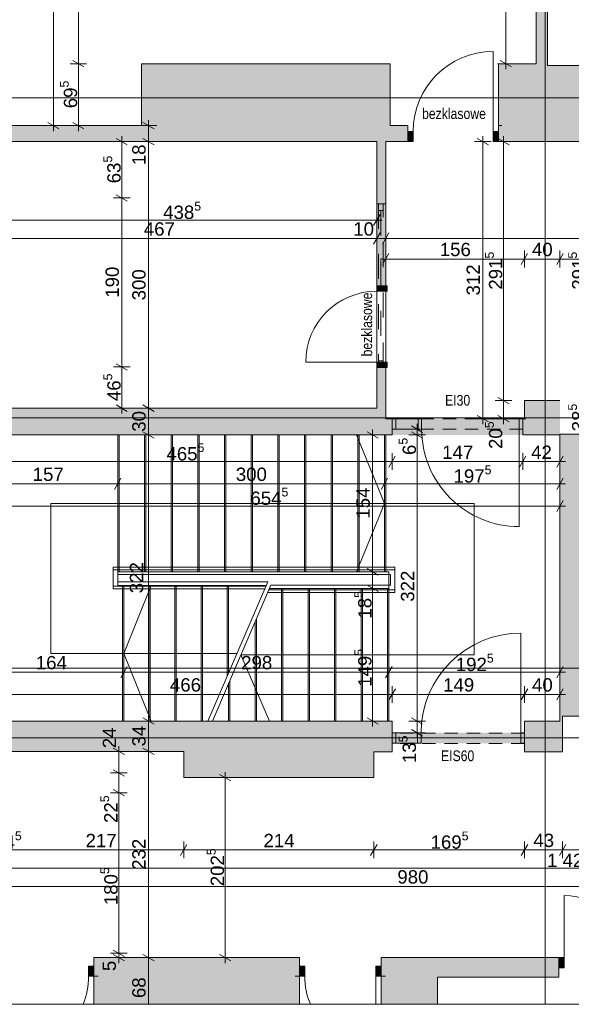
# Paper-space layout 'A-11 INWENTARYZACJA - PIĘTRO 8' of a CAD drawing. Header units: millimetres. Extents: x 0 to 420, y 0 to 297.
# Tile 2 of 12: x 63 to 125, y 110 to 220. Entities that reach past the tile are written whole.
import ezdxf
from ezdxf.xclip import XClip

# ---------------------------------------------------------------- set-up
doc = ezdxf.new("R2010")
doc.units = ezdxf.units.MM
doc.header["$MEASUREMENT"] = 0
doc.header["$XCLIPFRAME"] = 0
for name, pattern in [('ACAD_ISO03W100', [300, 120, -180]), ('DASHDOTX2', [1000, 500, -250, 0, -250]), ('GESTRICHELT2', [93.75, 62.5, -31.25]), ('Przer. długie kreski', [2.5, 1.5, -1]), ('PRZERYWANA', [5.64444, 2.82222, -2.82222]), ('PRZERYWANA_DU_A', [550, 350, -200])]:
    doc.linetypes.add(name, pattern=pattern)
for name, color, linetype, lineweight in [('0_Nr_pióra__2', 8, 'Continuous', 13), ('A_linie przekroju_Nr_pióra__1', 7, 'Continuous', 20), ('A_wymiary_Nr_pióra__1', 7, 'Continuous', 20), ('A_wymiary_Nr_pióra__2', 8, 'Continuous', 13), ('A_ściany_Nr_pióra__1', 7, 'Continuous', 20), ('Drzwi Archicad_Nr_pióra__1', 7, 'Continuous', 20), ('Okna Archicada_Nr_pióra__1', 7, 'Continuous', 20)]:
    doc.layers.add(name, color=color, linetype=linetype, lineweight=lineweight)
for name, color, linetype, lineweight, true_color in [('A__balustrada_Nr_pióra__161', 7, 'Continuous', 5, 0x949494), ('A_osie_Nr_pióra__16', 7, 'Continuous', 5, 0x0f0f0f), ('A_pochwyt_Nr_pióra__161', 7, 'Continuous', 5, 0x949494), ('A_ppoż_Nr_pióra__8', 7, 'Continuous', 13, 0x4c4c4c), ('A_schody_Nr_pióra__10', 7, 'Continuous', 13, 0x4b4b4b), ('A_schody_Nr_pióra__4', 7, 'Continuous', 18, 0x4b4b4b), ('A_ściany_Nr_pióra__10', 7, 'Continuous', 13, 0x4b4b4b)]:
    doc.layers.add(name, color=color, linetype=linetype, lineweight=lineweight, true_color=true_color)
for name, color, linetype in [('A_podrys', 7, 'Continuous'), ('A_ppoż', 7, 'Continuous'), ('A_ściany', 7, 'Continuous'), ('Drzwi Archicad', 7, 'Continuous')]:
    doc.layers.add(name, color=color, linetype=linetype)
doc.styles.add('STYL_AUTOMATYCZNY_1', font='arial.ttf')
doc.styles.add('STYL_AUTOMATYCZNY_2', font='ARIALN.TTF')
doc.styles.add('STYL_AUTOMATYCZNY_4', font='arial.ttf')

# ---------------------------------------------------------------- blocks, each defined once
blk = doc.blocks.new('Rysunek_1_1', base_point=(-1586.91, -269.45))
at = {"layer": 'A_ppoż', "linetype": 'Continuous', "lineweight": 0, "true_color": 0x121212}
for points in [[(105.17, 173.7), (119.86, 173.7), (119.86, 175.52), (105.17, 175.52)], [(120.06, 138.98), (120.06, 140.18), (105.19, 140.18), (105.19, 138.98)]]:
    blk.add_hatch(color=250, dxfattribs=at).paths.add_polyline_path(points)
at = {"layer": 'A_ściany', "linetype": 'Continuous', "lineweight": 0, "true_color": 0x000000}
for points in [[(122.65, 215.48), (122.65, 256.2), (121.39, 256.2), (121.39, 215.48)], [(104.95, 215.48), (76.99, 215.48), (76.99, 206.71), (104.95, 206.71)], [(122.65, 215.48), (117.13, 215.48), (117.13, 206.71), (122.65, 206.71)], [(137.82, 215.27), (122.65, 215.27), (122.65, 206.71), (137.82, 206.71)], [(76.99, 208.51), (59.58, 208.51), (59.58, 206.71), (76.99, 206.71)], [(104.95, 208.51), (104.95, 206.71), (106.93, 206.71), (106.93, 208.51)], [(103.45, 206.71), (103.45, 190.48), (104.45, 190.48), (104.45, 206.71)], [(103.45, 176.71), (104.45, 175.52), (104.45, 181.28), (103.45, 181.28)], [(124.05, 177.57), (120.05, 177.57), (120.05, 173.7), (124.05, 173.7)], [(59.58, 173.7), (104.45, 173.7), (104.45, 176.71), (59.58, 176.71)], [(104.45, 175.52), (104.45, 173.7), (105.17, 173.7), (105.17, 175.52)], [(120.05, 175.52), (119.86, 175.52), (119.86, 173.7), (120.05, 173.7)], [(124.05, 173.78), (126.55, 171.28), (132.22, 171.28), (132.22, 173.78)], [(124.05, 173.78), (124.05, 142.05), (126.55, 144.55), (126.55, 171.28)], [(126.55, 144.55), (124.05, 142.05), (131.91, 142.05), (131.91, 144.55)], [(124.35, 138.03), (124.35, 142.05), (124.05, 142.05), (124.05, 138.03)], [(60.05, 138.08), (81.73, 138.08), (81.73, 141.5), (60.05, 141.5)], [(81.73, 135.13), (103.12, 135.13), (103.12, 141.5), (81.73, 141.5)], [(103.12, 138.03), (105.18, 138.03), (105.18, 141.5), (103.12, 141.5)], [(120.06, 138.03), (124.05, 138.03), (124.05, 141.5), (120.06, 141.5)], [(71.62, 109.62), (94.74, 109.62), (94.74, 114.87), (71.62, 114.87)], [(103.94, 114.87), (110.27, 112.67), (123.92, 112.67), (123.92, 114.87)], [(110.27, 112.67), (103.94, 114.87), (103.94, 109.62), (110.27, 109.62)]]:
    blk.add_hatch(color=18, dxfattribs=at).paths.add_polyline_path(points)
at = {"layer": 'Drzwi Archicad', "linetype": 'Continuous', "lineweight": 0, "true_color": 0xfdfdfd}
for points in [[(106.93, 206.71), (107.53, 206.71), (107.53, 207.86), (106.93, 207.86)], [(117.13, 207.86), (116.53, 207.86), (116.53, 206.71), (117.13, 206.71)], [(104.6, 190.48), (103.45, 190.48), (103.45, 189.88), (104.6, 189.88)], [(103.45, 181.28), (104.6, 181.28), (104.6, 181.88), (103.45, 181.88)], [(123.92, 114.87), (123.92, 113.72), (124.52, 113.72), (124.52, 114.87)], [(71.62, 113.92), (71.02, 113.92), (71.02, 112.77), (71.62, 112.77)], [(94.74, 113.92), (94.74, 112.77), (95.34, 112.77), (95.34, 113.92)], [(103.94, 112.77), (103.94, 113.92), (103.34, 113.92), (103.34, 112.77)]]:
    blk.add_hatch(color=7, dxfattribs=at).paths.add_polyline_path(points)
at = {"layer": '0_Nr_pióra__2', "color": 8, "linetype": 'PRZERYWANA_DU_A', "lineweight": 13, "flags": 128}
blk.add_lwpolyline([(40.22, 109.62), (155.22, 109.62)], dxfattribs=at)
at = {"layer": 'A__balustrada_Nr_pióra__161', "color": 252, "linetype": 'Continuous', "lineweight": 5, "true_color": 0x949494}
for p, q in [((73.8, 156.37), (73.8, 158.8)), ((73.8, 158.5), (105.48, 158.5)), ((105.48, 155.98), (105.48, 158.8)), ((74.3, 157.17), (74.3, 158)), ((74.3, 158), (104.98, 158)), ((104.98, 156.78), (104.98, 158)), ((73.8, 156.67), (90.99, 156.67)), ((74.3, 157.17), (91.2, 157.17)), ((91.32, 156.28), (105.48, 156.28)), ((91.53, 156.78), (104.98, 156.78))]:
    blk.add_line(p, q, dxfattribs=at)
at = {"layer": 'A_linie przekroju_Nr_pióra__1', "color": 7, "linetype": 'ACAD_ISO03W100', "lineweight": 20}
blk.add_line((51.32, 147.45), (282.28, 147.45), dxfattribs=at)
at = {"layer": 'A_osie_Nr_pióra__16', "color": 250, "linetype": 'DASHDOTX2', "lineweight": 5, "true_color": 0x0f0f0f}
for p, q in [((122.39, 241.44), (122.39, 109.62)), ((282.28, 211.62), (58.09, 211.62)), ((282.28, 175.62), (58.09, 175.62)), ((282.28, 139.62), (58.09, 139.62))]:
    blk.add_line(p, q, dxfattribs=at)
at = {"layer": 'A_pochwyt_Nr_pióra__161', "color": 252, "linetype": 'Continuous', "lineweight": 5, "true_color": 0x949494}
for p, q in [((73.8, 158.8), (105.48, 158.8)), ((73.8, 156.37), (90.86, 156.37)), ((91.19, 155.98), (105.48, 155.98))]:
    blk.add_line(p, q, dxfattribs=at)
at = {"layer": 'A_schody_Nr_pióra__10', "color": 251, "linetype": 'GESTRICHELT2', "lineweight": 13, "true_color": 0x4b4b4b}
for p, q in [((74.46, 173.7), (74.46, 158.29)), ((77.46, 173.7), (77.46, 158.29)), ((80.46, 173.7), (80.46, 158.29)), ((83.46, 173.7), (83.46, 158.29)), ((86.46, 173.7), (86.46, 158.29)), ((89.46, 173.7), (89.46, 158.29)), ((92.46, 173.7), (92.46, 158.29)), ((95.46, 173.7), (95.46, 158.29)), ((98.46, 173.7), (98.46, 158.29)), ((101.46, 173.7), (101.46, 158.29)), ((104.46, 173.7), (104.46, 158.29)), ((74.86, 156.74), (74.86, 141.5)), ((77.8, 156.74), (77.8, 141.5)), ((80.74, 156.74), (80.74, 141.5)), ((83.68, 156.74), (83.68, 141.5)), ((86.62, 156.74), (86.62, 146.52)), ((92.74, 156.43), (92.74, 141.5)), ((95.72, 156.43), (95.72, 141.5)), ((98.7, 156.43), (98.7, 141.5)), ((101.68, 156.43), (101.68, 141.5)), ((104.66, 156.43), (104.66, 141.5)), ((89.76, 152.65), (89.76, 141.5)), ((86.78, 145.73), (86.78, 141.5))]:
    blk.add_line(p, q, dxfattribs=at)
at = {"layer": 'A_schody_Nr_pióra__4', "color": 251, "linetype": 'Continuous', "lineweight": 18, "true_color": 0x4b4b4b}
for p, q in [((74.31, 173.7), (74.31, 156.74)), ((77.31, 173.7), (77.31, 158.29)), ((80.31, 173.7), (80.31, 158.29)), ((83.31, 173.7), (83.31, 158.29)), ((86.31, 173.7), (86.31, 158.29)), ((89.31, 173.7), (89.31, 158.29)), ((92.31, 173.7), (92.31, 158.29)), ((95.31, 173.7), (95.31, 158.29)), ((98.31, 173.7), (98.31, 158.29)), ((104.31, 165.99), (101.18, 173.7)), ((101.31, 173.7), (101.31, 158.29)), ((104.31, 173.7), (104.31, 158.29)), ((66.79, 149.12), (66.79, 165.99)), ((114.41, 165.99), (66.79, 165.99)), ((104.31, 165.99), (101.18, 158.29)), ((114.41, 148.97), (114.41, 165.99)), ((104.81, 158.29), (74.31, 158.29)), ((104.81, 158.29), (104.81, 141.5)), ((74.31, 156.74), (91.02, 156.74)), ((75.01, 156.74), (75.01, 141.5)), ((78.05, 156.74), (75.01, 149.12)), ((77.95, 156.74), (77.95, 141.5)), ((80.89, 156.74), (80.89, 141.5)), ((83.83, 156.74), (83.83, 141.5)), ((91.2, 157.17), (84.45, 141.5)), ((91.53, 156.78), (84.95, 141.5)), ((86.77, 156.74), (86.77, 146.87)), ((91.38, 156.43), (104.81, 156.43)), ((92.89, 156.43), (92.89, 141.5)), ((95.87, 156.43), (95.87, 141.5)), ((98.85, 156.43), (98.85, 141.5)), ((101.83, 156.43), (101.83, 141.5)), ((89.91, 153), (89.91, 141.5)), ((87.73, 149.12), (66.79, 149.12)), ((78.05, 141.5), (75.01, 149.12)), ((114.41, 148.97), (88.17, 148.97)), ((91.38, 141.5), (88.17, 148.97)), ((86.93, 146.08), (86.93, 141.5))]:
    blk.add_line(p, q, dxfattribs=at)
at = {"layer": 'A_wymiary_Nr_pióra__1', "color": 7, "linetype": 'Continuous', "lineweight": 20}
for p, q in [((69.25, 215.84), (70.5, 215.12)), ((117.34, 215.84), (118.59, 215.12)), ((66.44, 208.87), (67.69, 208.15)), ((69.25, 208.87), (70.5, 208.15)), ((78.39, 208.15), (77.14, 208.87)), ((75.38, 206.35), (74.13, 207.07)), ((77.14, 207.07), (78.39, 206.35)), ((116, 206.35), (114.75, 207.07)), ((118.32, 206.35), (117.07, 207.07)), ((74.13, 200.73), (75.38, 200.01)), ((103.08, 197.26), (103.81, 198.51)), ((103.81, 196.43), (103.08, 195.18)), ((104.81, 196.43), (104.08, 195.18)), ((104.81, 194.12), (104.08, 192.87)), ((120.41, 194.12), (119.68, 192.87)), ((124.41, 194.12), (123.68, 192.87)), ((74.13, 181.71), (75.38, 180.99)), ((117.07, 177.93), (118.32, 177.21)), ((74.13, 177.07), (75.38, 176.35)), ((77.14, 177.07), (78.39, 176.35)), ((114.75, 175.88), (116, 175.16)), ((117.07, 175.88), (118.32, 175.16)), ((77.14, 174.06), (78.39, 173.34)), ((103.6, 173.34), (102.35, 174.06)), ((107.35, 174.71), (108.6, 173.99)), ((108.6, 173.34), (107.35, 174.06)), ((105.53, 171.32), (104.81, 170.07)), ((120.22, 171.32), (119.5, 170.07)), ((123.68, 170.07), (124.41, 171.32)), ((74.67, 168.82), (73.94, 167.57)), ((104.67, 168.82), (103.94, 167.57)), ((123.68, 167.57), (124.41, 168.82)), ((123.68, 165.07), (124.41, 166.32)), ((102.35, 158.65), (103.6, 157.93)), ((102.35, 156.79), (103.6, 156.07)), ((75.37, 147.62), (74.64, 146.37)), ((105.17, 147.62), (104.44, 146.37)), ((123.68, 146.37), (124.41, 147.62)), ((105.54, 145.12), (104.82, 143.87)), ((120.42, 145.12), (119.7, 143.87)), ((123.68, 143.87), (124.41, 145.12)), ((77.14, 141.86), (78.39, 141.14)), ((102.35, 141.86), (103.6, 141.14)), ((107.35, 141.86), (108.6, 141.14)), ((107.35, 140.53), (108.6, 139.81)), ((75.05, 137.72), (73.8, 138.44)), ((77.14, 138.44), (78.39, 137.72)), ((73.8, 136.02), (75.05, 135.3)), ((87.02, 134.77), (85.77, 135.49)), ((73.8, 133.79), (75.05, 133.07)), ((82.09, 127.62), (81.36, 126.37)), ((103.48, 127.62), (102.75, 126.37)), ((120.42, 127.62), (119.7, 126.37)), ((124.71, 127.62), (123.98, 126.37)), ((73.8, 115.72), (75.05, 115)), ((73.8, 115.23), (75.05, 114.51)), ((77.14, 115.23), (78.39, 114.51)), ((85.77, 115.23), (87.02, 114.51))]:
    blk.add_line(p, q, dxfattribs=at)
at = {"layer": 'A_wymiary_Nr_pióra__2', "color": 8, "linetype": 'Continuous', "lineweight": 13}
for p, q in [((67.07, 208.51), (67.07, 265.38)), ((69.88, 215.48), (69.88, 265.38)), ((117.97, 215.48), (117.97, 265.38)), ((70.81, 215.48), (68.94, 215.48)), ((69.88, 208.51), (69.88, 215.48)), ((118.9, 215.48), (117.03, 215.48)), ((117.97, 214.87), (117.97, 215.48)), ((68, 208.51), (66.13, 208.51)), ((67.07, 207.9), (67.07, 208.51)), ((70.81, 208.51), (68.94, 208.51)), ((69.88, 207.9), (69.88, 208.51)), ((78.7, 208.51), (76.83, 208.51)), ((77.76, 208.51), (77.76, 209.12)), ((77.76, 206.71), (77.76, 208.51)), ((74.76, 206.71), (74.76, 207.32)), ((115.37, 206.71), (115.37, 207.32)), ((117.7, 206.71), (117.7, 207.32)), ((75.69, 206.71), (73.82, 206.71)), ((74.76, 200.37), (74.76, 206.71)), ((78.7, 206.71), (76.83, 206.71)), ((77.76, 176.71), (77.76, 206.71)), ((116.31, 206.71), (114.44, 206.71)), ((115.37, 175.52), (115.37, 206.71)), ((118.63, 206.71), (116.76, 206.71)), ((117.7, 177.57), (117.7, 206.71)), ((75.69, 200.37), (73.82, 200.37)), ((74.76, 181.35), (74.76, 200.37)), ((103.45, 196.94), (103.45, 198.82)), ((59.58, 197.88), (103.45, 197.88)), ((103.45, 197.88), (104.06, 197.88)), ((103.45, 194.87), (103.45, 196.75)), ((104.45, 194.87), (104.45, 196.75)), ((56.76, 195.81), (103.45, 195.81)), ((103.45, 195.81), (104.45, 195.81)), ((104.45, 195.81), (153.32, 195.81)), ((104.45, 192.56), (104.45, 194.44)), ((120.05, 192.56), (120.05, 194.44)), ((124.05, 192.56), (124.05, 194.44)), ((103.83, 193.5), (104.45, 193.5)), ((104.45, 193.5), (120.05, 193.5)), ((120.05, 193.5), (124.05, 193.5)), ((124.05, 193.5), (148.8, 193.5)), ((75.69, 181.35), (73.82, 181.35)), ((74.76, 176.71), (74.76, 181.35)), ((118.63, 177.57), (116.76, 177.57)), ((117.7, 175.52), (117.7, 177.57)), ((75.69, 176.71), (73.82, 176.71)), ((74.76, 176.1), (74.76, 176.71)), ((78.7, 176.71), (76.83, 176.71)), ((77.76, 173.7), (77.76, 176.71)), ((116.31, 175.52), (114.44, 175.52)), ((115.37, 174.91), (115.37, 175.52)), ((118.63, 175.52), (116.76, 175.52)), ((117.7, 174.91), (117.7, 175.52)), ((102.98, 173.7), (102.98, 174.31)), ((108.92, 174.35), (107.04, 174.35)), ((107.98, 174.35), (107.98, 174.96)), ((107.98, 173.7), (107.98, 174.35)), ((78.7, 173.7), (76.83, 173.7)), ((77.76, 141.5), (77.76, 173.7)), ((103.92, 173.7), (102.04, 173.7)), ((102.98, 158.29), (102.98, 173.7)), ((108.92, 173.7), (107.04, 173.7)), ((107.98, 141.5), (107.98, 173.7)), ((58.61, 170.7), (105.17, 170.7)), ((105.17, 169.76), (105.17, 171.64)), ((105.17, 170.7), (119.86, 170.7)), ((119.86, 169.76), (119.86, 171.64)), ((119.86, 170.7), (124.05, 170.7)), ((124.05, 169.76), (124.05, 171.64)), ((124.05, 170.7), (124.66, 170.7)), ((74.31, 167.26), (74.31, 169.14)), ((104.31, 167.26), (104.31, 169.14)), ((124.05, 167.26), (124.05, 169.14)), ((58.61, 168.2), (74.31, 168.2)), ((74.31, 168.2), (104.31, 168.2)), ((104.31, 168.2), (124.05, 168.2)), ((124.05, 168.2), (124.66, 168.2)), ((124.05, 164.76), (124.05, 166.64)), ((58.61, 165.7), (124.05, 165.7)), ((124.05, 165.7), (124.66, 165.7)), ((103.92, 158.29), (102.04, 158.29)), ((102.98, 156.43), (102.98, 158.29)), ((103.92, 156.43), (102.04, 156.43)), ((102.98, 141.5), (102.98, 156.43)), ((75.01, 146.06), (75.01, 147.94)), ((104.81, 146.06), (104.81, 147.94)), ((124.05, 146.06), (124.05, 147.94)), ((58.61, 147), (75.01, 147)), ((75.01, 147), (104.81, 147)), ((104.81, 147), (124.05, 147)), ((124.05, 147), (124.66, 147)), ((105.18, 143.56), (105.18, 145.44)), ((120.06, 143.56), (120.06, 145.44)), ((124.05, 143.56), (124.05, 145.44)), ((58.61, 144.5), (105.18, 144.5)), ((105.18, 144.5), (120.06, 144.5)), ((120.06, 144.5), (124.05, 144.5)), ((124.05, 144.5), (124.66, 144.5)), ((78.7, 141.5), (76.83, 141.5)), ((77.76, 138.08), (77.76, 141.5)), ((103.92, 141.5), (102.04, 141.5)), ((102.98, 140.89), (102.98, 141.5)), ((108.92, 141.5), (107.04, 141.5)), ((107.98, 140.17), (107.98, 141.5)), ((108.92, 140.17), (107.04, 140.17)), ((107.98, 139.56), (107.98, 140.17)), ((74.42, 138.08), (74.42, 138.69)), ((75.36, 138.08), (73.48, 138.08)), ((74.42, 135.66), (74.42, 138.08)), ((78.7, 138.08), (76.83, 138.08)), ((77.76, 114.87), (77.76, 138.08)), ((75.36, 135.66), (73.48, 135.66)), ((74.42, 133.43), (74.42, 135.66)), ((86.39, 135.13), (86.39, 135.74)), ((87.33, 135.13), (85.46, 135.13)), ((86.39, 114.87), (86.39, 135.13)), ((75.36, 133.43), (73.48, 133.43)), ((74.42, 115.36), (74.42, 133.43)), ((81.73, 126.06), (81.73, 127.93)), ((103.12, 126.06), (103.12, 127.93)), ((120.06, 126.06), (120.06, 127.93)), ((124.35, 126.06), (124.35, 127.93)), ((60.05, 127), (81.73, 127)), ((81.73, 127), (103.12, 127)), ((103.12, 127), (120.06, 127)), ((120.06, 127), (124.35, 127)), ((124.35, 127), (147.37, 127)), ((55.27, 124.94), (198.12, 124.94)), ((58.49, 122.89), (156.47, 122.89)), ((75.36, 115.36), (73.48, 115.36)), ((74.42, 114.87), (74.42, 115.36)), ((75.36, 114.87), (73.48, 114.87)), ((74.42, 114.26), (74.42, 114.87)), ((78.7, 114.87), (76.83, 114.87)), ((77.76, 109.62), (77.76, 114.87)), ((87.33, 114.87), (85.46, 114.87)), ((86.39, 114.26), (86.39, 114.87))]:
    blk.add_line(p, q, dxfattribs=at)
at = {"layer": 'A_ściany_Nr_pióra__1', "color": 7, "linetype": 'Continuous', "lineweight": 20}
for p, q in [((106.93, 208.51), (106.56, 208.51)), ((106.93, 207.86), (106.93, 208.51)), ((117.13, 208.51), (117.5, 208.51)), ((117.13, 207.86), (117.13, 208.51)), ((106.93, 206.71), (106.93, 207.86)), ((117.13, 206.71), (117.13, 207.86)), ((106.93, 206.71), (106.46, 206.71)), ((117.13, 206.71), (117.6, 206.71)), ((103.45, 199.72), (103.45, 181.28)), ((104.45, 181.28), (104.45, 199.72)), ((103.45, 190.48), (103.45, 190.95)), ((104.45, 190.48), (104.45, 190.85)), ((103.45, 190.48), (104.45, 190.48)), ((103.45, 181.28), (103.45, 180.81)), ((103.45, 181.28), (104.45, 181.28)), ((104.45, 181.28), (104.45, 180.91)), ((105.17, 175.52), (104.8, 175.52)), ((105.17, 175.5), (105.17, 175.52)), ((105.17, 174.35), (105.17, 175.5)), ((119.86, 175.52), (120.23, 175.52)), ((119.86, 175.5), (119.86, 175.52)), ((119.86, 174.35), (119.86, 175.5)), ((105.17, 173.7), (105.17, 174.35)), ((105.17, 173.7), (105.17, 174.35)), ((119.86, 173.7), (119.86, 174.35)), ((119.86, 173.7), (119.86, 174.35)), ((105.17, 173.7), (104.8, 173.7)), ((119.86, 173.7), (120.23, 173.7)), ((105.18, 141.5), (104.81, 141.5)), ((105.18, 140.17), (105.18, 141.5)), ((120.06, 141.5), (120.43, 141.5)), ((120.06, 140.17), (120.06, 141.5)), ((105.18, 139.02), (105.18, 140.17)), ((120.06, 139.02), (120.06, 140.17)), ((105.18, 138.03), (105.18, 139.02)), ((105.18, 138.03), (105.18, 139.02)), ((120.06, 138.03), (120.06, 139.02)), ((120.06, 138.03), (120.06, 139.02)), ((105.18, 138.03), (104.81, 138.03)), ((120.06, 138.03), (120.43, 138.03)), ((71.62, 114.87), (71.99, 114.87)), ((71.62, 113.92), (71.62, 114.87)), ((94.74, 114.87), (94.37, 114.87)), ((94.74, 113.92), (94.74, 114.87)), ((103.94, 114.87), (104.31, 114.87)), ((103.94, 113.92), (103.94, 114.87)), ((123.92, 114.87), (123.45, 114.87)), ((123.92, 114.87), (123.92, 113.72)), ((71.62, 112.77), (71.62, 113.92)), ((94.74, 112.77), (94.74, 113.92)), ((103.94, 112.77), (103.94, 113.92)), ((123.92, 113.72), (123.92, 112.67)), ((71.62, 112.77), (72.09, 112.77)), ((94.74, 112.77), (94.27, 112.77)), ((103.94, 112.77), (104.41, 112.77)), ((123.92, 112.67), (123.55, 112.67))]:
    blk.add_line(p, q, dxfattribs=at)
at = {"layer": 'A_ściany_Nr_pióra__1', "color": 7, "linetype": 'PRZERYWANA', "lineweight": 20}
blk.add_line((104.45, 199.72), (103.45, 199.72), dxfattribs=at)
at = {"layer": 'A_ściany_Nr_pióra__1', "color": 7, "linetype": 'Continuous', "lineweight": 20, "flags": 128}
for points in [[(121.39, 256.2), (121.39, 215.48)], [(122.65, 215.48), (122.65, 256.2)], [(104.95, 215.48), (76.99, 215.48)], [(76.99, 215.48), (76.99, 208.51)], [(104.95, 208.51), (104.95, 215.48)], [(121.39, 215.48), (117.13, 215.48)], [(117.13, 215.48), (117.13, 208.51)], [(122.65, 215.27), (122.65, 215.48)], [(137.82, 215.27), (122.65, 215.27)], [(76.99, 208.51), (59.58, 208.51)], [(106.93, 208.51), (104.95, 208.51)], [(59.58, 206.71), (76.99, 206.71)], [(76.99, 206.71), (103.45, 206.71)], [(103.45, 206.71), (103.45, 190.48)], [(104.45, 206.71), (104.95, 206.71)], [(104.45, 190.48), (104.45, 206.71)], [(104.95, 206.71), (106.93, 206.71)], [(117.13, 206.71), (122.65, 206.71)], [(122.65, 206.71), (137.82, 206.71)], [(103.45, 181.28), (103.45, 176.71)], [(104.45, 175.52), (104.45, 181.28)], [(124.05, 177.57), (120.05, 177.57)], [(120.05, 177.57), (120.05, 175.52)], [(103.45, 176.71), (59.58, 176.71)], [(104.45, 175.52), (104.45, 176.71)], [(105.17, 175.52), (104.45, 175.52)], [(120.05, 175.52), (119.86, 175.52)], [(59.58, 173.7), (104.45, 173.7)], [(104.45, 173.7), (105.17, 173.7)], [(119.86, 173.7), (120.05, 173.7)], [(120.05, 173.7), (124.05, 173.7)], [(132.22, 173.78), (124.05, 173.78)], [(124.05, 173.7), (124.05, 142.05)], [(124.05, 142.05), (124.05, 141.5)], [(124.35, 142.05), (131.91, 142.05)], [(124.35, 138.03), (124.35, 142.05)], [(81.73, 141.5), (60.05, 141.5)], [(103.12, 141.5), (81.73, 141.5)], [(105.18, 141.5), (103.12, 141.5)], [(124.05, 141.5), (120.06, 141.5)], [(60.05, 138.08), (81.73, 138.08)], [(81.73, 138.08), (81.73, 135.13)], [(103.12, 135.13), (103.12, 138.03)], [(103.12, 138.03), (105.18, 138.03)], [(120.06, 138.03), (124.05, 138.03)], [(124.05, 138.03), (124.35, 138.03)], [(81.73, 135.13), (103.12, 135.13)], [(94.74, 114.87), (71.62, 114.87)], [(123.92, 114.87), (103.94, 114.87)], [(71.62, 112.77), (71.62, 109.62)], [(94.74, 109.62), (94.74, 112.77)], [(103.94, 112.77), (103.94, 109.62)], [(110.27, 112.67), (123.92, 112.67)], [(110.27, 109.62), (110.27, 112.67)]]:
    blk.add_lwpolyline(points, dxfattribs=at)
at = {"layer": 'A_ściany_Nr_pióra__10', "color": 251, "linetype": 'Przer. długie kreski', "lineweight": 13, "true_color": 0x4b4b4b}
for p, q in [((119.86, 175.5), (105.14, 175.5)), ((119.86, 174.35), (105.14, 174.35)), ((120.06, 140.13), (105.34, 140.13)), ((120.06, 138.98), (105.34, 138.98))]:
    blk.add_line(p, q, dxfattribs=at)
at = {"layer": 'Drzwi Archicad_Nr_pióra__1', "color": 7, "linetype": 'Continuous', "lineweight": 20}
for p, q in [((116.53, 207.86), (116.53, 216.86)), ((106.93, 208.51), (106.56, 208.51)), ((106.93, 208.51), (106.56, 208.51)), ((106.93, 207.86), (106.93, 208.51)), ((106.93, 207.86), (106.93, 208.51)), ((117.13, 207.86), (117.13, 208.51)), ((117.13, 207.86), (117.13, 208.51)), ((117.13, 208.51), (117.5, 208.51)), ((117.13, 208.51), (117.5, 208.51)), ((107.53, 207.86), (106.93, 207.86)), ((106.93, 207.86), (106.93, 206.71)), ((106.93, 206.71), (106.93, 207.86)), ((106.93, 206.71), (106.93, 207.86)), ((107.53, 206.71), (107.53, 207.86)), ((117.13, 207.86), (116.53, 207.86)), ((116.53, 207.86), (116.53, 206.71)), ((117.13, 206.71), (117.13, 207.86)), ((117.13, 206.71), (117.13, 207.86)), ((117.13, 206.71), (117.13, 207.86)), ((106.93, 206.71), (106.46, 206.71)), ((106.93, 206.71), (106.46, 206.71)), ((106.93, 206.71), (107.53, 206.71)), ((116.53, 206.71), (117.13, 206.71)), ((117.13, 206.71), (117.6, 206.71)), ((117.13, 206.71), (117.6, 206.71)), ((103.45, 190.48), (103.45, 190.95)), ((103.45, 190.48), (103.45, 190.95)), ((104.45, 190.48), (104.45, 190.85)), ((104.45, 190.48), (104.45, 190.85)), ((103.45, 189.88), (103.45, 190.48)), ((103.45, 190.48), (104.6, 190.48)), ((103.45, 190.48), (104.45, 190.48)), ((103.45, 190.48), (104.45, 190.48)), ((104.6, 189.88), (103.45, 189.88)), ((104.6, 190.48), (104.6, 189.88)), ((103.45, 181.88), (95.45, 181.88)), ((103.45, 181.28), (103.45, 181.88)), ((103.45, 181.88), (104.6, 181.88)), ((104.6, 181.88), (104.6, 181.28)), ((104.6, 181.28), (103.45, 181.28)), ((103.45, 181.28), (104.45, 181.28)), ((103.45, 181.28), (104.45, 181.28)), ((103.45, 181.28), (103.45, 180.81)), ((103.45, 181.28), (103.45, 180.81)), ((104.45, 181.28), (104.45, 180.91)), ((104.45, 181.28), (104.45, 180.91)), ((105.17, 175.52), (104.8, 175.52)), ((105.17, 175.52), (104.8, 175.52)), ((105.17, 175.5), (105.17, 175.52)), ((105.17, 175.5), (105.17, 175.52)), ((105.17, 175.5), (105.57, 175.5)), ((105.17, 174.35), (105.17, 175.5)), ((105.17, 174.35), (105.17, 175.5)), ((105.17, 174.35), (105.17, 175.5)), ((105.57, 175.5), (105.57, 174.35)), ((105.57, 175.5), (108.09, 175.5)), ((105.57, 174.35), (105.57, 175.5)), ((108.09, 175.5), (108.49, 175.5)), ((108.09, 174.35), (108.09, 175.5)), ((108.09, 175.5), (108.09, 174.35)), ((108.49, 175.5), (108.49, 174.35)), ((119.46, 174.35), (119.46, 175.5)), ((119.46, 175.5), (119.86, 175.5)), ((119.86, 175.5), (119.86, 175.52)), ((119.86, 175.5), (119.86, 175.52)), ((119.86, 175.52), (120.23, 175.52)), ((119.86, 175.52), (120.23, 175.52)), ((119.86, 175.5), (119.86, 174.35)), ((119.86, 174.35), (119.86, 175.5)), ((119.86, 174.35), (119.86, 175.5)), ((105.57, 174.35), (105.17, 174.35)), ((105.17, 173.7), (105.17, 174.35)), ((105.17, 173.7), (105.17, 174.35)), ((105.17, 173.7), (105.17, 174.35)), ((108.09, 174.35), (105.57, 174.35)), ((108.49, 174.35), (108.09, 174.35)), ((119.86, 174.35), (119.46, 174.35)), ((119.46, 174.35), (119.46, 163.38)), ((119.86, 173.7), (119.86, 174.35)), ((119.86, 173.7), (119.86, 174.35)), ((119.86, 173.7), (119.86, 174.35)), ((105.17, 173.7), (104.8, 173.7)), ((105.17, 173.7), (104.8, 173.7)), ((119.86, 173.7), (120.23, 173.7)), ((119.86, 173.7), (120.23, 173.7)), ((119.66, 140.17), (119.66, 151.4)), ((105.18, 141.5), (104.81, 141.5)), ((105.18, 141.5), (104.81, 141.5)), ((105.18, 140.17), (105.18, 141.5)), ((105.18, 140.17), (105.18, 141.5)), ((120.06, 140.17), (120.06, 141.5)), ((120.06, 140.17), (120.06, 141.5)), ((120.06, 141.5), (120.43, 141.5)), ((120.06, 141.5), (120.43, 141.5)), ((105.58, 140.17), (105.18, 140.17)), ((105.18, 140.17), (105.18, 139.02)), ((105.18, 139.02), (105.18, 140.17)), ((105.18, 139.02), (105.18, 140.17)), ((105.58, 139.02), (105.58, 140.17)), ((108.03, 140.17), (105.58, 140.17)), ((105.58, 140.17), (105.58, 139.02)), ((108.43, 140.17), (108.03, 140.17)), ((108.03, 140.17), (108.03, 139.02)), ((108.03, 139.02), (108.03, 140.17)), ((108.43, 139.02), (108.43, 140.17)), ((120.06, 140.17), (119.66, 140.17)), ((119.66, 140.17), (119.66, 139.02)), ((120.06, 139.02), (120.06, 140.17)), ((120.06, 139.02), (120.06, 140.17)), ((120.06, 139.02), (120.06, 140.17)), ((105.18, 139.02), (105.58, 139.02)), ((105.18, 138.03), (105.18, 139.02)), ((105.18, 138.03), (105.18, 139.02)), ((105.18, 138.03), (105.18, 139.02)), ((105.58, 139.02), (108.03, 139.02)), ((108.03, 139.02), (108.43, 139.02)), ((119.66, 139.02), (120.06, 139.02)), ((120.06, 138.03), (120.06, 139.02)), ((120.06, 138.03), (120.06, 139.02)), ((120.06, 138.03), (120.06, 139.02)), ((105.18, 138.03), (104.81, 138.03)), ((105.18, 138.03), (104.81, 138.03)), ((120.06, 138.03), (120.43, 138.03)), ((120.06, 138.03), (120.43, 138.03)), ((124.52, 114.87), (124.52, 121.87)), ((71.62, 113.92), (71.62, 114.87)), ((71.62, 113.92), (71.62, 114.87)), ((71.62, 114.87), (71.99, 114.87)), ((71.62, 114.87), (71.99, 114.87)), ((94.74, 114.87), (94.37, 114.87)), ((94.74, 114.87), (94.37, 114.87)), ((94.74, 113.92), (94.74, 114.87)), ((94.74, 113.92), (94.74, 114.87)), ((103.94, 113.92), (103.94, 114.87)), ((103.94, 113.92), (103.94, 114.87)), ((103.94, 114.87), (104.31, 114.87)), ((103.94, 114.87), (104.31, 114.87)), ((123.92, 114.87), (123.45, 114.87)), ((123.92, 114.87), (123.45, 114.87)), ((123.92, 114.87), (124.52, 114.87)), ((123.92, 113.72), (123.92, 114.87)), ((123.92, 114.87), (123.92, 113.72)), ((123.92, 114.87), (123.92, 113.72)), ((124.52, 114.87), (124.52, 113.72)), ((71.62, 113.92), (71.02, 113.92)), ((71.02, 113.92), (71.02, 112.77)), ((71.62, 112.77), (71.62, 113.92)), ((71.62, 112.77), (71.62, 113.92)), ((71.62, 112.77), (71.62, 113.92)), ((94.74, 113.92), (95.34, 113.92)), ((94.74, 112.77), (94.74, 113.92)), ((94.74, 112.77), (94.74, 113.92)), ((94.74, 112.77), (94.74, 113.92)), ((95.34, 113.92), (95.34, 112.77)), ((103.34, 112.77), (103.34, 113.92)), ((103.34, 113.92), (103.94, 113.92)), ((103.94, 113.92), (103.94, 112.77)), ((103.94, 112.77), (103.94, 113.92)), ((103.94, 112.77), (103.94, 113.92)), ((124.52, 113.72), (123.92, 113.72)), ((123.92, 113.72), (123.92, 112.67)), ((123.92, 113.72), (123.92, 112.67)), ((71.02, 112.77), (71.62, 112.77)), ((71.62, 112.77), (72.09, 112.77)), ((71.62, 112.77), (72.09, 112.77)), ((94.74, 112.77), (94.27, 112.77)), ((94.74, 112.77), (94.27, 112.77)), ((95.34, 112.77), (94.74, 112.77)), ((103.94, 112.77), (103.34, 112.77)), ((103.34, 112.77), (103.34, 109.62)), ((103.94, 112.77), (104.41, 112.77)), ((103.94, 112.77), (104.41, 112.77)), ((123.92, 112.67), (123.55, 112.67)), ((123.92, 112.67), (123.55, 112.67))]:
    blk.add_line(p, q, dxfattribs=at)
for centre, radius, start, end in [((116.53, 207.86), 9, 90, 180), ((103.45, 181.88), 8, 90, 180), ((119.46, 174.35), 10.97, 180.0009, 270.0009), ((119.66, 140.17), 11.23, 90, 180), ((124.52, 114.87), 7, 0, 90), ((62.22, 112.77), 8.8, 339.0254, 0), ((103.34, 112.77), 8, 180, 203.188)]:
    blk.add_arc(centre, radius, start, end, dxfattribs=at)
at = {"layer": 'Okna Archicada_Nr_pióra__1', "color": 7, "linetype": 'PRZERYWANA', "lineweight": 20}
for p, q in [((103.65, 199.72), (103.65, 181.28)), ((104.15, 199.72), (103.65, 199.72)), ((104.15, 181.28), (104.15, 199.72)), ((103.65, 198.97), (104.15, 198.97)), ((103.9, 198.97), (103.9, 182.03)), ((103.65, 182.03), (104.15, 182.03)), ((103.65, 181.28), (104.15, 181.28))]:
    blk.add_line(p, q, dxfattribs=at)
at = {"layer": 'A_ppoż_Nr_pióra__8', "color": 251, "linetype": 'Continuous', "lineweight": 13, "true_color": 0x4c4c4c, "char_height": 1.2, "attachment_point": 5, "style": 'STYL_AUTOMATYCZNY_2'}
for s, insert in [('\\A1;{\\pqc;\\fArial Narrow|b0|i0|c238|p0;\\W1.000000;bezklasowe}', (112.13, 209.85)), ('\\A1;{\\pqc;\\fArial Narrow|b0|i0|c238|p0;\\W1.000000;EI30}', (112.54, 177.59)), ('\\A1;{\\pqc;\\fArial Narrow|b0|i0|c238|p0;\\W1.000000;EIS60}', (112.54, 137.58))]:
    blk.add_mtext(s, dxfattribs=dict(at, insert=insert))
at = {"layer": 'A_ppoż_Nr_pióra__8', "color": 251, "linetype": 'Continuous', "lineweight": 13, "true_color": 0x4c4c4c, "insert": (102.33, 186.13), "char_height": 1.2, "attachment_point": 5, "rotation": 90, "style": 'STYL_AUTOMATYCZNY_2'}
blk.add_mtext('\\A1;{\\pqc;\\fArial Narrow|b0|i0|c238|p0;\\W1.000000;bezklasowe}', dxfattribs=at)
at = {"layer": 'A_wymiary_Nr_pióra__1', "color": 7, "linetype": 'Continuous', "lineweight": 20, "char_height": 1.5, "attachment_point": 7, "style": 'STYL_AUTOMATYCZNY_1'}
for s, insert, rotation in [('\\A1;{\\pql;\\fArial|b0|i0|c238|p0;\\W1.000000;69\\fArial|b0|i0|c238|p0;\\W1.000000;\\A1{\\H.66x;\\S5^  ;}}', (70.18, 210.47), 90), ('\\A1;{\\pql;\\fArial|b0|i0|c238|p0;\\W1.000000;63\\fArial|b0|i0|c238|p0;\\W1.000000;\\A1{\\H.66x;\\S5^  ;}}', (75.07, 202.02), 90), ('\\A1;{\\pql;\\fArial|b0|i0|c238|p0;\\W1.000000;291\\fArial|b0|i0|c238|p0;\\W1.000000;\\A1{\\H.66x;\\S5^  ;}}', (118, 190.05), 90), ('\\A1;{\\pql;\\fArial|b0|i0|c238|p0;\\W1.000000;291\\fArial|b0|i0|c238|p0;\\W1.000000;\\A1{\\H.66x;\\S5^  ;}}', (127.35, 190.05), 90), ('\\A1;{\\pql;\\fArial|b0|i0|c238|p0;\\W1.000000;329\\fArial|b0|i0|c238|p0;\\W1.000000;\\A1{\\H.66x;\\S5^  ;}}', (129.85, 188.15), 90), ('\\A1;{\\pql;\\fArial|b0|i0|c238|p0;\\W1.000000;46\\fArial|b0|i0|c238|p0;\\W1.000000;\\A1{\\H.66x;\\S5^  ;}}', (75.07, 177.51), 90), ('\\A1;{\\pql;\\fArial|b0|i0|c238|p0;\\W1.000000;38\\fArial|b0|i0|c238|p0;\\W1.000000;\\A1{\\H.66x;\\S5^  ;}}', (127.35, 174.11), 90), ('\\A1;{\\pql;\\fArial|b0|i0|c238|p0;\\W1.000000;20\\fArial|b0|i0|c238|p0;\\W1.000000;\\A1{\\H.66x;\\S5^  ;}}', (118, 172.12), 90), ('\\A1;{\\pql;\\fArial|b0|i0|c238|p0;\\W1.000000;465\\fArial|b0|i0|c238|p0;\\W1.000000;\\A1{\\H.66x;\\S5^  ;}}', (79.79, 170.39), 0.0002), ('\\A1;{\\pql;\\fArial|b0|i0|c238|p0;\\W1.000000;6\\fArial|b0|i0|c238|p0;\\W1.000000;\\A1{\\H.66x;\\S5^  ;}}', (108.29, 171.44), 90), ('\\A1;{\\pql;\\fArial|b0|i0|c238|p0;\\W1.000000;197\\fArial|b0|i0|c238|p0;\\W1.000000;\\A1{\\H.66x;\\S5^  ;}}', (112.08, 167.89), 0.0002), ('\\A1;{\\pql;\\fArial|b0|i0|c238|p0;\\W1.000000;654\\fArial|b0|i0|c238|p0;\\W1.000000;\\A1{\\H.66x;\\S5^  ;}}', (89.23, 165.39), 0.0002), ('\\A1;{\\pql;\\fArial|b0|i0|c238|p0;\\W1.000000;267\\fArial|b0|i0|c238|p0;\\W1.000000;\\A1{\\H.66x;\\S5^  ;}}', (130.47, 155.82), 90), ('\\A1;{\\pql;\\fArial|b0|i0|c238|p0;\\W1.000000;18\\fArial|b0|i0|c238|p0;\\W1.000000;\\A1{\\H.66x;\\S5^  ;}}', (103.29, 153.03), 90), ('\\A1;{\\pql;\\fArial|b0|i0|c238|p0;\\W1.000000;149\\fArial|b0|i0|c238|p0;\\W1.000000;\\A1{\\H.66x;\\S5^  ;}}', (103.29, 145.35), 90), ('\\A1;{\\pql;\\fArial|b0|i0|c238|p0;\\W1.000000;13\\fArial|b0|i0|c238|p0;\\W1.000000;\\A1{\\H.66x;\\S5^  ;}}', (108.29, 136.77), 90), ('\\A1;{\\pql;\\fArial|b0|i0|c238|p0;\\W1.000000;22\\fArial|b0|i0|c238|p0;\\W1.000000;\\A1{\\H.66x;\\S5^  ;}}', (74.72, 130.03), 90), ('\\A1;{\\pql;\\fArial|b0|i0|c238|p0;\\W1.000000;202\\fArial|b0|i0|c238|p0;\\W1.000000;\\A1{\\H.66x;\\S5^  ;}}', (86.7, 122.91), 90), ('\\A1;{\\pql;\\fArial|b0|i0|c238|p0;\\W1.000000;180\\fArial|b0|i0|c238|p0;\\W1.000000;\\A1{\\H.66x;\\S5^  ;}}', (74.73, 120.78), 90)]:
    blk.add_mtext(s, dxfattribs=dict(at, insert=insert, rotation=rotation))
at = {"layer": 'A_wymiary_Nr_pióra__1', "color": 7, "linetype": 'Continuous', "lineweight": 20, "char_height": 1.5, "attachment_point": 7, "style": 'STYL_AUTOMATYCZNY_4'}
for s, insert, width, rotation in [('\\A1;{\\pql;\\fArial|b0|i0|c238|p0;\\W1.000000;18}', (77.46, 204.06), 2.2882, 90), ('\\A1;{\\pql;\\fArial|b0|i0|c238|p0;\\W1.000000;190}', (74.46, 189.14), 3.4323, 90), ('\\A1;{\\pql;\\fArial|b0|i0|c238|p0;\\W1.000000;300}', (77.46, 188.85), 3.4323, 90), ('\\A1;{\\pql;\\fArial|b0|i0|c238|p0;\\W1.000000;312}', (115.07, 189.4), 3.4323, 90), ('\\A1;{\\pql;\\fArial|b0|i0|c238|p0;\\W1.000000;30}', (77.46, 174.06), 2.2882, 90), ('\\A1;{\\pql;\\fArial|b0|i0|c238|p0;\\W1.000000;147}', (110.8, 171), 3.4323, 0.0002), ('\\A1;{\\pql;\\fArial|b0|i0|c238|p0;\\W1.000000;42}', (120.81, 171), 2.2882, 0.0002), ('\\A1;{\\pql;\\fArial|b0|i0|c238|p0;\\W1.000000;157}', (64.74, 168.5), 3.4323, 0.0002), ('\\A1;{\\pql;\\fArial|b0|i0|c238|p0;\\W1.000000;300}', (87.59, 168.5), 3.4323, 0.0002), ('\\A1;{\\pql;\\fArial|b0|i0|c238|p0;\\W1.000000;154}', (102.68, 164.28), 3.4323, 90), ('\\A1;{\\pql;\\fArial|b0|i0|c238|p0;\\W1.000000;322}', (77.19, 155.88), 3.4323, 90), ('\\A1;{\\pql;\\fArial|b0|i0|c238|p0;\\W1.000000;322}', (107.68, 154.93), 3.4323, 90), ('\\A1;{\\pql;\\fArial|b0|i0|c238|p0;\\W1.000000;34}', (77.46, 138.65), 2.2882, 90), ('\\A1;{\\pql;\\fArial|b0|i0|c238|p0;\\W1.000000;24}', (74.12, 138.44), 2.2882, 90), ('\\A1;{\\pql;\\fArial|b0|i0|c238|p0;\\W1.000000;232}', (77.46, 124.76), 3.4323, 90), ('\\A1;{\\pql;\\fArial|b0|i0|c238|p0;\\W1.000000;5}', (74.12, 113.36), 1.1441, 90), ('\\A1;{\\pql;\\fArial|b0|i0|c238|p0;\\W1.000000;68}', (77.46, 110.32), 2.2882, 90)]:
    blk.add_mtext(s, dxfattribs=dict(at, insert=insert, width=width, rotation=rotation))
at = {"layer": 'A_wymiary_Nr_pióra__1', "color": 7, "linetype": 'Continuous', "lineweight": 20, "char_height": 1.5, "attachment_point": 7, "style": 'STYL_AUTOMATYCZNY_1'}
for s, insert in [('\\A1;{\\pql;\\fArial|b0|i0|c238|p0;\\W1.000000;438\\fArial|b0|i0|c238|p0;\\W1.000000;\\A1{\\H.66x;\\S5^  ;}}', (79.42, 197.57)), ('\\A1;{\\pql;\\fArial|b0|i0|c238|p0;\\W1.000000;192\\fArial|b0|i0|c238|p0;\\W1.000000;\\A1{\\H.66x;\\S5^  ;}}', (112.33, 146.69)), ('\\A1;{\\pql;\\fArial|b0|i0|c238|p0;\\W1.000000;14\\fArial|b0|i0|c238|p0;\\W1.000000;\\A1{\\H.66x;\\S5^  ;}}', (60.41, 126.7)), ('\\A1;{\\pql;\\fArial|b0|i0|c238|p0;\\W1.000000;169\\fArial|b0|i0|c238|p0;\\W1.000000;\\A1{\\H.66x;\\S5^  ;}}', (109.5, 126.69)), ('\\A1;{\\pql;\\fArial|b0|i0|c238|p0;\\W1.000000;1\xa0428\\fArial|b0|i0|c238|p0;\\W1.000000;\\A1{\\H.66x;\\S5^  ;}}', (122.6, 124.63))]:
    blk.add_mtext(s, dxfattribs=dict(at, insert=insert))
at = {"layer": 'A_wymiary_Nr_pióra__1', "color": 7, "linetype": 'Continuous', "lineweight": 20, "char_height": 1.5, "attachment_point": 7, "style": 'STYL_AUTOMATYCZNY_4'}
for s, insert, width in [('\\A1;{\\pql;\\fArial|b0|i0|c238|p0;\\W1.000000;467}', (77.24, 196.11), 3.4323), ('\\A1;{\\pql;\\fArial|b0|i0|c238|p0;\\W1.000000;10}', (100.8, 196.11), 2.2882), ('\\A1;{\\pql;\\fArial|b0|i0|c238|p0;\\W1.000000;156}', (110.53, 193.8), 3.4323), ('\\A1;{\\pql;\\fArial|b0|i0|c238|p0;\\W1.000000;40}', (120.9, 193.8), 2.2882), ('\\A1;{\\pql;\\fArial|b0|i0|c238|p0;\\W1.000000;164}', (65.09, 147.3), 3.4323), ('\\A1;{\\pql;\\fArial|b0|i0|c238|p0;\\W1.000000;298}', (88.19, 147.3), 3.4323), ('\\A1;{\\pql;\\fArial|b0|i0|c238|p0;\\W1.000000;466}', (80.18, 144.8), 3.4323), ('\\A1;{\\pql;\\fArial|b0|i0|c238|p0;\\W1.000000;149}', (110.91, 144.8), 3.4323), ('\\A1;{\\pql;\\fArial|b0|i0|c238|p0;\\W1.000000;40}', (120.91, 144.8), 2.2882), ('\\A1;{\\pql;\\fArial|b0|i0|c238|p0;\\W1.000000;217}', (70.69, 127.3), 3.4323), ('\\A1;{\\pql;\\fArial|b0|i0|c238|p0;\\W1.000000;214}', (90.7, 127.3), 3.4323), ('\\A1;{\\pql;\\fArial|b0|i0|c238|p0;\\W1.000000;43}', (121.06, 127.3), 2.2882), ('\\A1;{\\pql;\\fArial|b0|i0|c238|p0;\\W1.000000;980}', (105.76, 123.19), 3.4323)]:
    blk.add_mtext(s, dxfattribs=dict(at, insert=insert, width=width))

psp = doc.layouts.new('A-11 INWENTARYZACJA - PIĘTRO 8')

# ---------------------------------------------------------------- block references
at = {"layer": 'A_podrys', "color": 37, "linetype": 'Continuous', "lineweight": 5, "true_color": 0x656532}
ref = psp.add_blockref('Rysunek_1_1', (-1586.91, -269.45), dxfattribs=at)
XClip(ref).set_block_clipping_path([(31.8348543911, 109.6199207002), (282.2848256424, 285.3289775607)])

doc.saveas('drawing.dxf')
